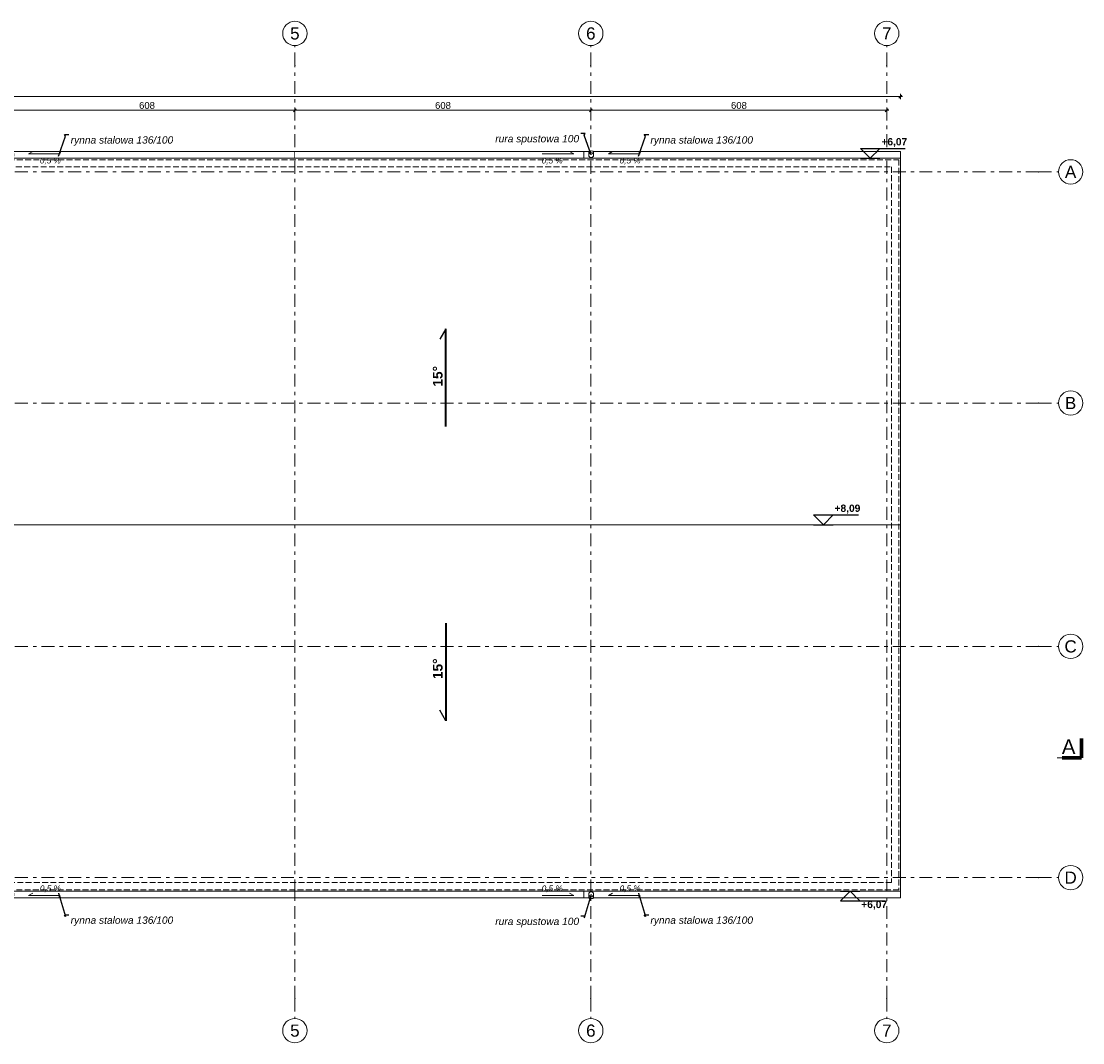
# Model space of a CAD drawing. Header units: millimetres. Extents: x -4051 to 64953, y -6998 to 18715.
# Tile 4 of 7: x 18459 to 40279, y -3143 to 17844. Entities that reach past the tile are written whole.
import ezdxf
from ezdxf.enums import TextEntityAlignment as Align

# ---------------------------------------------------------------- set-up
doc = ezdxf.new("R2010")
doc.units = ezdxf.units.MM
doc.header["$MEASUREMENT"] = 0
for name, pattern in [('Krawędzie ukryte', [170, 120, -50]), ('Kropki i Kreski', [360, 180, -90, 0, -90]), ('Przerywana podwójnie', [546.805537, 264.583325, -105.833328, 70.555556, -105.833328]), ('Wipeout_Contour', [1000, 0, -1000])]:
    doc.linetypes.add(name, pattern=pattern)
for name, color, linetype, lineweight in [('0_Nr_pióra__1', 7, 'Continuous', 13), ('0_Nr_pióra__41', 7, 'Continuous', 15), ('0_Nr_pióra__7', 7, 'Continuous', 13), ('A_OZN_OPIS_Nr_pióra__1', 7, 'Continuous', 13), ('A_OZN_OPIS_Nr_pióra__202', 7, 'Continuous', 40), ('A_OZN_OPIS_Nr_pióra__21', 7, 'Continuous', 25), ('A_WYM_Nr_pióra__1', 7, 'Continuous', 13), ('A_WYM_Nr_pióra__45', 7, 'Continuous', 15), ('A_WYM_Nr_pióra__85', 7, 'Continuous', 13), ('A_ZNACZ_WIDOCZNE_Nr_pióra__205', 7, 'Continuous', 70), ('A_ZNACZ_WIDOCZNE_Nr_pióra__6', 7, 'Continuous', 13), ('A_ZNACZ_WIDOCZNE_Nr_pióra__85', 7, 'Continuous', 13), ('Nowe_A__!OSIE_Nr_pióra__1', 7, 'Continuous', 13), ('Nowe_A__!OSIE_Nr_pióra__4', 7, 'Continuous', 13), ('Nowe_A__!OSIE_Nr_pióra__7', 7, 'Continuous', 13), ('Nowe_A__DACHY_Nr_pióra__92', 7, 'Continuous', 13), ('Nowe_A_OZN_ODNOSNIKI_Nr_pióra__6', 7, 'Continuous', 13), ('Nowe_A_OZN_ODNOSNIKI_Nr_pióra__85', 7, 'Continuous', 13), ('Nowe_A_WN_WYPOSAZENIE_Nr_pióra__2', 7, 'Continuous', 13), ('Nowe_A_WYM_POSADZKI_Nr_pióra__1', 7, 'Continuous', 13), ('Nowe_A_WYM_POSADZKI_Nr_pióra__25', 7, 'Continuous', 25)]:
    doc.layers.add(name, color=color, linetype=linetype, lineweight=lineweight)
for name, color, linetype in [('A_OZN_OPIS', 7, 'Continuous'), ('A_WYM', 7, 'Continuous'), ('A_ZNACZ_WIDOCZNE', 7, 'Continuous'), ('Nowe_A__!OSIE', 7, 'Continuous'), ('Nowe_A__DACHY', 7, 'Continuous'), ('Nowe_A_WN_WYPOSAZENIE', 7, 'Continuous'), ('Nowe_A_WYM_POSADZKI', 7, 'Continuous')]:
    doc.layers.add(name, color=color, linetype=linetype)
doc.styles.add('STYL_AUTOMATYCZNY_1', font='arial.ttf')
doc.styles.add('STYL_AUTOMATYCZNY_2', font='arial.ttf')
doc.styles.add('STYL_AUTOMATYCZNY_3', font='arial.ttf')
doc.styles.add('STYL_AUTOMATYCZNY_5', font='arial.ttf')
doc.dimstyles.new('STYL_AUTOMATYCZNY__1', dxfattribs={"dimtxt": 139.999998, "dimasz": 57, "dimexe": 0.18, "dimexo": 0.0625, "dimgap": 0, "dimtad": 1, "dimtih": 1, "dimtoh": 1, "dimdec": 0, "dimlfac": 0.1, "dimzin": 0, "dimdsep": 46, "dimtxsty": 'STYL_AUTOMATYCZNY_2', "dimblk": 'ARROWHEAD_6', "dimblk1": 'ARROWHEAD_6', "dimblk2": 'ARROWHEAD_6', "dimcen": 0.09, "dimse1": 1, "dimse2": 1, "dimclrd": 7, "dimclre": 7, "dimclrt": 7, "dimadec": 0, "dimazin": 0, "dimtfac": 1, "dimtdec": 4, "dimtmove": 0, "dimatfit": 3, "dimfxl": 0, "dimtolj": 1, "dimtzin": 0, "dimarcsym": 0})
doc.dimstyles.new('STYL_AUTOMATYCZNY__3', dxfattribs={"dimtxt": 0.18, "dimasz": 91.2, "dimexe": 0.18, "dimexo": 0.0625, "dimgap": 0, "dimtad": 0, "dimtih": 1, "dimtoh": 1, "dimdec": 4, "dimzin": 0, "dimdsep": 46, "dimcen": 0.09, "dimadec": 0, "dimazin": 0, "dimtfac": 1, "dimtdec": 4, "dimtmove": 0, "dimatfit": 3, "dimldrblk": 'ARROWHEAD_5', "dimfxl": 0, "dimtolj": 1, "dimtzin": 0, "dimarcsym": 0})

# ---------------------------------------------------------------- blocks, each defined once
blk = doc.blocks.new('Dach_1_1', base_point=(36530, 7500))
at = {"layer": 'Nowe_A__DACHY_Nr_pióra__92', "color": 7, "linetype": 'Continuous', "lineweight": 13, "flags": 128}
for points in [[(-530, 15030), (36530, 15030)], [(-530, 7500), (-530, 15030)], [(36530, 15030), (36530, 7500)]]:
    blk.add_lwpolyline(points, dxfattribs=at)
blk = doc.blocks.new('Dach_2_1', base_point=(-530, 7500))
at = {"layer": 'Nowe_A__DACHY_Nr_pióra__92', "color": 7, "linetype": 'Continuous', "lineweight": 13, "flags": 128}
for points in [[(-530, 7500), (36530, 7500)], [(-530, -30), (-530, 7500)], [(36530, 7500), (36530, -30)], [(36530, -30), (-530, -30)]]:
    blk.add_lwpolyline(points, dxfattribs=at)
blk = doc.blocks.new('Standardowy znacznik osi[2]_1', base_point=(36250, -2643))
at = {"layer": 'Nowe_A__!OSIE_Nr_pióra__4', "color": 7, "linetype": 'Przerywana podwójnie', "lineweight": 13}
for p, q in [((36250, 16940), (36250, 17344)), ((36250, -2239), (36250, 16940)), ((36250, -2239), (36250, -2643))]:
    blk.add_line(p, q, dxfattribs=at)
for p in [(36250, 16940), (36250, 16940), (36250, -2239), (36250, -2239)]:
    blk.add_point(p, dxfattribs=at)
at = {"layer": 'Nowe_A__!OSIE_Nr_pióra__7', "color": 7, "linetype": 'Continuous', "lineweight": 13}
for centre in [(36250, 17594), (36250, -2893)]:
    blk.add_circle(centre, 250, dxfattribs=at)
at = {"layer": 'Nowe_A__!OSIE_Nr_pióra__1', "color": 7, "lineweight": 13, "style": 'STYL_AUTOMATYCZNY_1'}
for tag, p in [('AC_MarkerText_1_1', (36250, 17719)), ('AC_MarkerText_1_0', (36250, -2768))]:
    blk.add_attdef(tag, text='', height=250, dxfattribs=at).set_placement(p, align=Align.TOP_CENTER)
blk = doc.blocks.new('Standardowy znacznik osi[6]_1', base_point=(24083, -2643))
at = {"layer": 'Nowe_A__!OSIE_Nr_pióra__4', "color": 7, "linetype": 'Przerywana podwójnie', "lineweight": 13}
for p, q in [((24083, 16940), (24083, 17344)), ((24083, -2239), (24083, 16940)), ((24083, -2239), (24083, -2643))]:
    blk.add_line(p, q, dxfattribs=at)
for p in [(24083, 16940), (24083, 16940), (24083, -2239), (24083, -2239)]:
    blk.add_point(p, dxfattribs=at)
at = {"layer": 'Nowe_A__!OSIE_Nr_pióra__7', "color": 7, "linetype": 'Continuous', "lineweight": 13}
for centre in [(24083, 17594), (24083, -2893)]:
    blk.add_circle(centre, 250, dxfattribs=at)
at = {"layer": 'Nowe_A__!OSIE_Nr_pióra__1', "color": 7, "lineweight": 13, "style": 'STYL_AUTOMATYCZNY_1'}
for tag, p in [('AC_MarkerText_1_1', (24083, 17719)), ('AC_MarkerText_1_0', (24083, -2768))]:
    blk.add_attdef(tag, text='', height=250, rotation=360, dxfattribs=at).set_placement(p, align=Align.TOP_CENTER)
blk = doc.blocks.new('Standardowy znacznik osi[7]_1', base_point=(30167, -2643))
at = {"layer": 'Nowe_A__!OSIE_Nr_pióra__4', "color": 7, "linetype": 'Przerywana podwójnie', "lineweight": 13}
for p, q in [((30167, 16940), (30167, 17344)), ((30167, -2239), (30167, 16940)), ((30167, -2239), (30167, -2643))]:
    blk.add_line(p, q, dxfattribs=at)
for p in [(30167, 16940), (30167, 16940), (30167, -2239), (30167, -2239)]:
    blk.add_point(p, dxfattribs=at)
at = {"layer": 'Nowe_A__!OSIE_Nr_pióra__7', "color": 7, "linetype": 'Continuous', "lineweight": 13}
for centre in [(30167, 17594), (30167, -2893)]:
    blk.add_circle(centre, 250, dxfattribs=at)
at = {"layer": 'Nowe_A__!OSIE_Nr_pióra__1', "color": 7, "lineweight": 13, "style": 'STYL_AUTOMATYCZNY_1'}
for tag, p in [('AC_MarkerText_1_1', (30167, 17719)), ('AC_MarkerText_1_0', (30167, -2768))]:
    blk.add_attdef(tag, text='', height=250, rotation=360, dxfattribs=at).set_placement(p, align=Align.TOP_CENTER)
blk = doc.blocks.new('Standardowy znacznik osi[8]_1', base_point=(39779, 14750))
at = {"layer": 'Nowe_A__!OSIE_Nr_pióra__4', "color": 7, "linetype": 'Przerywana podwójnie', "lineweight": 13}
for p, q in [((-2045, 14750), (-2449, 14750)), ((39374, 14750), (-2045, 14750)), ((39374, 14750), (39779, 14750))]:
    blk.add_line(p, q, dxfattribs=at)
for p in [(-2045, 14750), (-2045, 14750), (39374, 14750), (39374, 14750)]:
    blk.add_point(p, dxfattribs=at)
at = {"layer": 'Nowe_A__!OSIE_Nr_pióra__7', "color": 7, "linetype": 'Continuous', "lineweight": 13}
for centre in [(-2699, 14750), (40029, 14750)]:
    blk.add_circle(centre, 250, dxfattribs=at)
at = {"layer": 'Nowe_A__!OSIE_Nr_pióra__1', "color": 7, "lineweight": 13, "style": 'STYL_AUTOMATYCZNY_1'}
for tag, p in [('AC_MarkerText_1_1', (-2699, 14875)), ('AC_MarkerText_1_0', (40029, 14875))]:
    blk.add_attdef(tag, text='', height=250, rotation=360, dxfattribs=at).set_placement(p, align=Align.TOP_CENTER)
blk = doc.blocks.new('Standardowy znacznik osi[9]_1', base_point=(39779, 250))
at = {"layer": 'Nowe_A__!OSIE_Nr_pióra__4', "color": 7, "linetype": 'Przerywana podwójnie', "lineweight": 13}
for p, q in [((-2045, 250), (-2449, 250)), ((39374, 250), (-2045, 250)), ((39374, 250), (39779, 250))]:
    blk.add_line(p, q, dxfattribs=at)
for p in [(-2045, 250), (-2045, 250), (39374, 250), (39374, 250)]:
    blk.add_point(p, dxfattribs=at)
at = {"layer": 'Nowe_A__!OSIE_Nr_pióra__7', "color": 7, "linetype": 'Continuous', "lineweight": 13}
for centre in [(-2699, 250), (40029, 250)]:
    blk.add_circle(centre, 250, dxfattribs=at)
at = {"layer": 'Nowe_A__!OSIE_Nr_pióra__1', "color": 7, "lineweight": 13, "style": 'STYL_AUTOMATYCZNY_1'}
for tag, p in [('AC_MarkerText_1_1', (-2699, 375)), ('AC_MarkerText_1_0', (40029, 375))]:
    blk.add_attdef(tag, text='', height=250, dxfattribs=at).set_placement(p, align=Align.TOP_CENTER)
blk = doc.blocks.new('Rynna [Lindab][11]_1', base_point=(24083, 15030))
at = {"color": 254, "linetype": 'Wipeout_Contour', "lineweight": 0, "ltscale": 103617.194376}
blk.add_wipeout([(24083, 15166), (17857, 15166), (17857, 15030), (24083, 15030)], dxfattribs=at).dxf.layer = 'Nowe_A_WN_WYPOSAZENIE'
at = {"layer": 'Nowe_A_WN_WYPOSAZENIE_Nr_pióra__2', "color": 7, "linetype": 'Continuous', "lineweight": 13}
for p, q in [((24083, 15166), (17857, 15166)), ((17857, 15030), (17857, 15166)), ((24083, 15030), (24083, 15166)), ((24083, 15030), (17857, 15030))]:
    blk.add_line(p, q, dxfattribs=at)
blk.add_circle((18257, 15098), 50, dxfattribs=at)
blk = doc.blocks.new('Rynna [Lindab][15]_1', base_point=(36530, 15030))
at = {"color": 254, "linetype": 'Wipeout_Contour', "lineweight": 0, "ltscale": 146265.902184}
blk.add_wipeout([(36530, 15166), (30023, 15166), (30023, 15030), (36530, 15030)], dxfattribs=at).dxf.layer = 'Nowe_A_WN_WYPOSAZENIE'
at = {"layer": 'Nowe_A_WN_WYPOSAZENIE_Nr_pióra__2', "color": 7, "linetype": 'Continuous', "lineweight": 13}
for p, q in [((36530, 15166), (30023, 15166)), ((30023, 15030), (30023, 15166)), ((36530, 15030), (36530, 15166)), ((36530, 15030), (30023, 15030))]:
    blk.add_line(p, q, dxfattribs=at)
blk.add_circle((30173, 15098), 50, dxfattribs=at)
blk = doc.blocks.new('Rynna [Lindab][16]_1', base_point=(24083, 15030))
at = {"color": 254, "linetype": 'Wipeout_Contour', "lineweight": 0, "ltscale": 124060.885563}
blk.add_wipeout([(24083, 15166), (24083, 15030), (30023, 15030), (30023, 15166)], dxfattribs=at).dxf.layer = 'Nowe_A_WN_WYPOSAZENIE'
at = {"layer": 'Nowe_A_WN_WYPOSAZENIE_Nr_pióra__2', "color": 7, "linetype": 'Continuous', "lineweight": 13}
for p, q in [((24083, 15166), (30023, 15166)), ((30023, 15030), (30023, 15166)), ((24083, 15030), (30023, 15030))]:
    blk.add_line(p, q, dxfattribs=at)
blk = doc.blocks.new('Rura spustowa [Lindab][19]_1', base_point=(30173, 15092))
at = {"color": 254, "linetype": 'Wipeout_Contour', "lineweight": 0, "ltscale": 472317.705093}
blk.add_wipeout([(30123, 15092), (30123, 15092), (30133, 15062), (30158, 15044), (30189, 15044), (30214, 15062), (30223, 15092), (30223, 15092), (30223, 15092), (30214, 15121), (30189, 15139), (30158, 15139), (30133, 15121)], dxfattribs=at).dxf.layer = 'Nowe_A_WN_WYPOSAZENIE'
at = {"color": 254, "linetype": 'Wipeout_Contour', "lineweight": 0, "ltscale": 135012.75954}
blk.add_wipeout([(30223, 15092), (30223, 15164), (30123, 15164), (30123, 15092)], dxfattribs=at).dxf.layer = 'Nowe_A_WN_WYPOSAZENIE'
at = {"color": 254, "linetype": 'Wipeout_Contour', "lineweight": 0, "ltscale": 1215698.678861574}
blk.add_wipeout([(30223, 15164), (30223, 15167), (30220, 15170), (30217, 15172), (30212, 15175), (30205, 15177), (30198, 15179), (30190, 15180), (30182, 15181), (30173, 15181), (30165, 15181), (30156, 15180), (30148, 15179), (30141, 15177), (30135, 15175), (30130, 15172), (30126, 15170), (30124, 15167), (30123, 15164), (30124, 15161), (30126, 15158), (30130, 15155), (30135, 15153), (30141, 15151), (30148, 15149), (30156, 15148), (30165, 15147), (30173, 15147), (30182, 15147), (30190, 15148), (30198, 15149), (30205, 15151), (30212, 15153), (30217, 15155), (30220, 15158), (30223, 15161)], dxfattribs=at).dxf.layer = 'Nowe_A_WN_WYPOSAZENIE'
at = {"layer": 'Nowe_A_WN_WYPOSAZENIE_Nr_pióra__2', "color": 7, "linetype": 'Continuous', "lineweight": 13}
for p, q in [((30123, 15092), (30123, 15164)), ((30223, 15092), (30223, 15164))]:
    blk.add_line(p, q, dxfattribs=at)
blk.add_circle((30173, 15092), 50, dxfattribs=at)
blk.add_ellipse((30173, 15164), major_axis=(50, 0), ratio=0.34202, start_param=0, end_param=3.141593, dxfattribs=at)
blk = doc.blocks.new('Rynna [Lindab][20]_1', base_point=(24083, -30))
at = {"color": 254, "linetype": 'Wipeout_Contour', "lineweight": 0, "ltscale": 83881.365862}
blk.add_wipeout([(24083, -166), (24083, -30), (17857, -30), (17857, -166)], dxfattribs=at).dxf.layer = 'Nowe_A_WN_WYPOSAZENIE'
at = {"layer": 'Nowe_A_WN_WYPOSAZENIE_Nr_pióra__2', "color": 7, "linetype": 'Continuous', "lineweight": 13}
for p, q in [((24083, -30), (17857, -30)), ((17857, -30), (17857, -166)), ((24083, -166), (17857, -166)), ((24083, -30), (24083, -166))]:
    blk.add_line(p, q, dxfattribs=at)
blk.add_circle((18257, -98), 50, dxfattribs=at)
blk = doc.blocks.new('Rynna [Lindab][24]_1', base_point=(36530, -30))
at = {"color": 254, "linetype": 'Wipeout_Contour', "lineweight": 0, "ltscale": 133107.507495}
blk.add_wipeout([(36530, -166), (36530, -30), (30023, -30), (30023, -166)], dxfattribs=at).dxf.layer = 'Nowe_A_WN_WYPOSAZENIE'
at = {"layer": 'Nowe_A_WN_WYPOSAZENIE_Nr_pióra__2', "color": 7, "linetype": 'Continuous', "lineweight": 13}
for p, q in [((36530, -30), (30023, -30)), ((30023, -30), (30023, -166)), ((36530, -166), (30023, -166)), ((36530, -30), (36530, -166))]:
    blk.add_line(p, q, dxfattribs=at)
blk.add_circle((30173, -98), 50, dxfattribs=at)
blk = doc.blocks.new('Rynna [Lindab][25]_1', base_point=(24083, -30))
at = {"color": 254, "linetype": 'Wipeout_Contour', "lineweight": 0, "ltscale": 108214.375685}
blk.add_wipeout([(24083, -166), (30023, -166), (30023, -30), (24083, -30)], dxfattribs=at).dxf.layer = 'Nowe_A_WN_WYPOSAZENIE'
at = {"layer": 'Nowe_A_WN_WYPOSAZENIE_Nr_pióra__2', "color": 7, "linetype": 'Continuous', "lineweight": 13}
for p, q in [((24083, -30), (30023, -30)), ((24083, -30), (24083, -166)), ((24083, -166), (30023, -166)), ((30023, -30), (30023, -166))]:
    blk.add_line(p, q, dxfattribs=at)
blk = doc.blocks.new('Rura spustowa [Lindab][28]_1', base_point=(30173, -92))
at = {"color": 254, "linetype": 'Wipeout_Contour', "lineweight": 0, "ltscale": 422428.680527}
blk.add_wipeout([(30123, -92), (30123, -92), (30133, -121), (30158, -140), (30189, -140), (30214, -121), (30223, -92), (30223, -92), (30223, -92), (30214, -63), (30189, -45), (30158, -45), (30133, -63)], dxfattribs=at).dxf.layer = 'Nowe_A_WN_WYPOSAZENIE'
at = {"color": 254, "linetype": 'Wipeout_Contour', "lineweight": 0, "ltscale": 120694.463834}
blk.add_wipeout([(30223, -92), (30123, -92), (30123, -164), (30223, -164)], dxfattribs=at).dxf.layer = 'Nowe_A_WN_WYPOSAZENIE'
at = {"color": 254, "linetype": 'Wipeout_Contour', "lineweight": 0, "ltscale": 1086255.803891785}
blk.add_wipeout([(30223, -164), (30223, -161), (30220, -159), (30217, -156), (30212, -153), (30205, -151), (30198, -150), (30190, -148), (30182, -148), (30173, -147), (30165, -148), (30156, -148), (30148, -150), (30141, -151), (30135, -153), (30130, -156), (30126, -159), (30124, -161), (30123, -164), (30124, -167), (30126, -170), (30130, -173), (30135, -175), (30141, -178), (30148, -179), (30156, -181), (30165, -181), (30173, -182), (30182, -181), (30190, -181), (30198, -179), (30205, -178), (30212, -175), (30217, -173), (30220, -170), (30223, -167)], dxfattribs=at).dxf.layer = 'Nowe_A_WN_WYPOSAZENIE'
at = {"layer": 'Nowe_A_WN_WYPOSAZENIE_Nr_pióra__2', "color": 7, "linetype": 'Continuous', "lineweight": 13}
for p, q in [((30123, -92), (30123, -164)), ((30223, -92), (30223, -164))]:
    blk.add_line(p, q, dxfattribs=at)
blk.add_circle((30173, -92), 50, dxfattribs=at)
blk.add_ellipse((30173, -164), major_axis=(50, 0), ratio=0.34202, start_param=3.141593, end_param=6.283185, dxfattribs=at)
blk = doc.blocks.new('Standardowy znacznik osi[29]_1', base_point=(39779, 10000))
at = {"layer": 'Nowe_A__!OSIE_Nr_pióra__4', "color": 7, "linetype": 'Przerywana podwójnie', "lineweight": 13}
for p, q in [((-2045, 10000), (-2449, 10000)), ((39374, 10000), (-2045, 10000)), ((39374, 10000), (39779, 10000))]:
    blk.add_line(p, q, dxfattribs=at)
for p in [(-2045, 10000), (-2045, 10000), (39374, 10000), (39374, 10000)]:
    blk.add_point(p, dxfattribs=at)
at = {"layer": 'Nowe_A__!OSIE_Nr_pióra__7', "color": 7, "linetype": 'Continuous', "lineweight": 13}
for centre in [(-2699, 10000), (40029, 10000)]:
    blk.add_circle(centre, 250, dxfattribs=at)
at = {"layer": 'Nowe_A__!OSIE_Nr_pióra__1', "color": 7, "lineweight": 13, "style": 'STYL_AUTOMATYCZNY_1'}
for tag, p in [('AC_MarkerText_1_1', (-2699, 10125)), ('AC_MarkerText_1_0', (40029, 10125))]:
    blk.add_attdef(tag, text='', height=250, rotation=360, dxfattribs=at).set_placement(p, align=Align.TOP_CENTER)
blk = doc.blocks.new('Standardowy znacznik osi[30]_1', base_point=(39779, 5000))
at = {"layer": 'Nowe_A__!OSIE_Nr_pióra__4', "color": 7, "linetype": 'Przerywana podwójnie', "lineweight": 13}
for p, q in [((-2045, 5000), (-2449, 5000)), ((39374, 5000), (-2045, 5000)), ((39374, 5000), (39779, 5000))]:
    blk.add_line(p, q, dxfattribs=at)
for p in [(-2045, 5000), (-2045, 5000), (39374, 5000), (39374, 5000)]:
    blk.add_point(p, dxfattribs=at)
at = {"layer": 'Nowe_A__!OSIE_Nr_pióra__7', "color": 7, "linetype": 'Continuous', "lineweight": 13}
for centre in [(-2699, 5000), (40029, 5000)]:
    blk.add_circle(centre, 250, dxfattribs=at)
at = {"layer": 'Nowe_A__!OSIE_Nr_pióra__1', "color": 7, "lineweight": 13, "style": 'STYL_AUTOMATYCZNY_1'}
for tag, p in [('AC_MarkerText_1_1', (-2699, 5125)), ('AC_MarkerText_1_0', (40029, 5125))]:
    blk.add_attdef(tag, text='', height=250, rotation=360, dxfattribs=at).set_placement(p, align=Align.TOP_CENTER)
blk = doc.blocks.new('Linia_2_1', base_point=(27188, 5480))
at = {"layer": 'A_OZN_OPIS_Nr_pióra__202', "color": 7, "linetype": 'Continuous', "lineweight": 40}
blk.add_line((27188, 5480), (27188, 3472), dxfattribs=at)
at = {"layer": 'A_OZN_OPIS_Nr_pióra__21', "color": 7, "linetype": 'Continuous', "lineweight": 25}
blk.add_line((27188, 3472), (27063, 3688), dxfattribs=at)
blk = doc.blocks.new('Linia_4_1', base_point=(27188, 9520))
at = {"layer": 'A_OZN_OPIS_Nr_pióra__202', "color": 7, "linetype": 'Continuous', "lineweight": 40}
blk.add_line((27188, 9520), (27188, 11528), dxfattribs=at)
at = {"layer": 'A_OZN_OPIS_Nr_pióra__21', "color": 7, "linetype": 'Continuous', "lineweight": 25}
blk.add_line((27188, 11528), (27063, 11312), dxfattribs=at)
blk = doc.blocks.new('Polilinia_4_1', base_point=(19262, -119))
at = {"layer": '0_Nr_pióra__1', "color": 7, "linetype": 'Continuous', "lineweight": 13, "flags": 128}
blk.add_lwpolyline([(19262, -119), (18611, -119)], dxfattribs=at)
at = {"layer": '0_Nr_pióra__41', "color": 7, "linetype": 'Continuous', "lineweight": 15}
blk.add_line((18611, -119), (18698, -69), dxfattribs=at)
blk = doc.blocks.new('Polilinia_5_1', base_point=(29168, -119))
at = {"layer": '0_Nr_pióra__1', "color": 7, "linetype": 'Continuous', "lineweight": 13, "flags": 128}
blk.add_lwpolyline([(29168, -119), (29819, -119)], dxfattribs=at)
at = {"layer": '0_Nr_pióra__41', "color": 7, "linetype": 'Continuous', "lineweight": 15}
blk.add_line((29819, -119), (29732, -69), dxfattribs=at)
blk = doc.blocks.new('Polilinia_6_1', base_point=(31179, -119))
at = {"layer": '0_Nr_pióra__1', "color": 7, "linetype": 'Continuous', "lineweight": 13, "flags": 128}
blk.add_lwpolyline([(31179, -119), (30528, -119)], dxfattribs=at)
at = {"layer": '0_Nr_pióra__41', "color": 7, "linetype": 'Continuous', "lineweight": 15}
blk.add_line((30528, -119), (30614, -69), dxfattribs=at)
blk = doc.blocks.new('Polilinia_10_1', base_point=(19262, 15119))
at = {"layer": '0_Nr_pióra__1', "color": 7, "linetype": 'Continuous', "lineweight": 13, "flags": 128}
blk.add_lwpolyline([(19262, 15119), (18611, 15119)], dxfattribs=at)
at = {"layer": '0_Nr_pióra__41', "color": 7, "linetype": 'Continuous', "lineweight": 15}
blk.add_line((18611, 15119), (18698, 15169), dxfattribs=at)
blk = doc.blocks.new('Polilinia_11_1', base_point=(29168, 15119))
at = {"layer": '0_Nr_pióra__1', "color": 7, "linetype": 'Continuous', "lineweight": 13, "flags": 128}
blk.add_lwpolyline([(29168, 15119), (29819, 15119)], dxfattribs=at)
at = {"layer": '0_Nr_pióra__41', "color": 7, "linetype": 'Continuous', "lineweight": 15}
blk.add_line((29819, 15119), (29732, 15169), dxfattribs=at)
blk = doc.blocks.new('Polilinia_12_1', base_point=(31179, 15119))
at = {"layer": '0_Nr_pióra__1', "color": 7, "linetype": 'Continuous', "lineweight": 13, "flags": 128}
blk.add_lwpolyline([(31179, 15119), (30528, 15119)], dxfattribs=at)
at = {"layer": '0_Nr_pióra__41', "color": 7, "linetype": 'Continuous', "lineweight": 15}
blk.add_line((30528, 15119), (30614, 15169), dxfattribs=at)
blk = doc.blocks.new('*D53')
at = {"layer": 'A_WYM_Nr_pióra__45', "color": 7, "linetype": 'Continuous', "lineweight": 15}
for p, q in [((18030, 16045), (17970, 15985)), ((24113, 16045), (24053, 15985))]:
    blk.add_line(p, q, dxfattribs=at)
at = {"layer": 'A_WYM_Nr_pióra__85', "color": 7, "linetype": 'Continuous', "lineweight": 13}
for p, q in [((18000, 15958), (18000, 16071)), ((18000, 16015), (24083, 16015)), ((24083, 15958), (24083, 16071))]:
    blk.add_line(p, q, dxfattribs=at)
at = {"layer": 'A_WYM_Nr_pióra__1', "color": 7, "lineweight": 13, "insert": (20881, 16043), "char_height": 140, "attachment_point": 7, "style": 'STYL_AUTOMATYCZNY_2'}
blk.add_mtext('\\A1;{\\pql;\\fArial|b0|i0|c238|p0;\\W1.000000;608}', dxfattribs=at)
blk = doc.blocks.new('ARROWHEAD_6')
at = {"color": 0, "linetype": 'Continuous', "lineweight": 0}
for p, q in [((0, 0), (-1, 0)), ((-0.5, -0.5), (0.5, 0.5))]:
    blk.add_line(p, q, dxfattribs=at)
blk = doc.blocks.new('*D54')
at = {"layer": 'A_WYM_Nr_pióra__45', "color": 7, "linetype": 'Continuous', "lineweight": 15}
for p, q in [((24113, 16045), (24053, 15985)), ((30197, 16045), (30137, 15985))]:
    blk.add_line(p, q, dxfattribs=at)
at = {"layer": 'A_WYM_Nr_pióra__85', "color": 7, "linetype": 'Continuous', "lineweight": 13}
for p, q in [((24083, 15958), (24083, 16071)), ((24083, 16015), (30167, 16015)), ((30167, 15958), (30167, 16071))]:
    blk.add_line(p, q, dxfattribs=at)
at = {"layer": 'A_WYM_Nr_pióra__1', "color": 7, "lineweight": 13, "insert": (26965, 16043), "char_height": 140, "attachment_point": 7, "style": 'STYL_AUTOMATYCZNY_2'}
blk.add_mtext('\\A1;{\\pql;\\fArial|b0|i0|c238|p0;\\W1.000000;608}', dxfattribs=at)
blk = doc.blocks.new('*D55')
at = {"layer": 'A_WYM_Nr_pióra__45', "color": 7, "linetype": 'Continuous', "lineweight": 15}
for p, q in [((30197, 16045), (30137, 15985)), ((36220, 15985), (36280, 16045))]:
    blk.add_line(p, q, dxfattribs=at)
at = {"layer": 'A_WYM_Nr_pióra__85', "color": 7, "linetype": 'Continuous', "lineweight": 13}
for p, q in [((30167, 15958), (30167, 16071)), ((30167, 16015), (36250, 16015)), ((36250, 15958), (36250, 16071)), ((36250, 16015), (36295, 16015))]:
    blk.add_line(p, q, dxfattribs=at)
at = {"layer": 'A_WYM_Nr_pióra__1', "color": 7, "lineweight": 13, "insert": (33048, 16043), "char_height": 140, "attachment_point": 7, "style": 'STYL_AUTOMATYCZNY_2'}
blk.add_mtext('\\A1;{\\pql;\\fArial|b0|i0|c238|p0;\\W1.000000;608}', dxfattribs=at)
blk = doc.blocks.new('*D59')
at = {"layer": 'A_WYM_Nr_pióra__45', "color": 7, "linetype": 'Continuous', "lineweight": 15}
for p, q in [((-500, 16326), (-560, 16266)), ((36500, 16266), (36560, 16326))]:
    blk.add_line(p, q, dxfattribs=at)
at = {"layer": 'A_WYM_Nr_pióra__85', "color": 7, "linetype": 'Continuous', "lineweight": 13}
for p, q in [((-575, 16296), (-530, 16296)), ((-530, 16240), (-530, 16352)), ((-530, 16296), (36530, 16296)), ((36530, 16240), (36530, 16352)), ((36530, 16296), (36575, 16296))]:
    blk.add_line(p, q, dxfattribs=at)
at = {"layer": 'A_WYM_Nr_pióra__1', "color": 7, "lineweight": 13, "insert": (17760, 16324), "char_height": 140, "attachment_point": 7, "style": 'STYL_AUTOMATYCZNY_2'}
blk.add_mtext('\\A1;{\\pql;\\fArial|b0|i0|c238|p0;\\W1.000000;3\xa0706}', dxfattribs=at)
blk = doc.blocks.new('Koty wysokościowe_2_1', base_point=(34947, 7500))
at = {"layer": 'Nowe_A_WYM_POSADZKI_Nr_pióra__25', "color": 7, "linetype": 'Continuous', "lineweight": 25}
for p, q in [((34947, 7500), (34747, 7700)), ((34747, 7700), (35147, 7700)), ((35147, 7700), (34947, 7500)), ((35147, 7700), (35667, 7700)), ((34747, 7500), (35147, 7500))]:
    blk.add_line(p, q, dxfattribs=at)
at = {"layer": 'Nowe_A_WYM_POSADZKI_Nr_pióra__1', "color": 7, "lineweight": 13, "insert": (35177, 7730), "char_height": 150, "attachment_point": 7, "style": 'STYL_AUTOMATYCZNY_3'}
blk.add_mtext('\\A1;{\\pql;\\fArial|b1|i0|c238|p0;\\W1.000000;+8,09}', dxfattribs=at)
blk = doc.blocks.new('Koty wysokościowe_4_1', base_point=(35910, 15030))
at = {"layer": 'Nowe_A_WYM_POSADZKI_Nr_pióra__25', "color": 7, "linetype": 'Continuous', "lineweight": 25}
for p, q in [((35910, 15030), (35710, 15230)), ((35710, 15230), (36110, 15230)), ((36110, 15230), (35910, 15030)), ((36110, 15230), (36631, 15230)), ((35710, 15030), (36110, 15030))]:
    blk.add_line(p, q, dxfattribs=at)
at = {"layer": 'Nowe_A_WYM_POSADZKI_Nr_pióra__1', "color": 7, "lineweight": 13, "insert": (36140, 15260), "char_height": 150, "attachment_point": 7, "style": 'STYL_AUTOMATYCZNY_3'}
blk.add_mtext('\\A1;{\\pql;\\fArial|b1|i0|c238|p0;\\W1.000000;+6,07}', dxfattribs=at)
blk = doc.blocks.new('Koty wysokościowe_6_1', base_point=(35496, -30))
at = {"layer": 'Nowe_A_WYM_POSADZKI_Nr_pióra__25', "color": 7, "linetype": 'Continuous', "lineweight": 25}
for p, q in [((35496, -30), (35296, -230)), ((35296, -30), (35696, -30)), ((35696, -230), (35496, -30)), ((35296, -230), (35696, -230)), ((35696, -230), (36216, -230))]:
    blk.add_line(p, q, dxfattribs=at)
at = {"layer": 'Nowe_A_WYM_POSADZKI_Nr_pióra__1', "color": 7, "lineweight": 13, "insert": (35726, -410), "char_height": 150, "attachment_point": 7, "style": 'STYL_AUTOMATYCZNY_3'}
blk.add_mtext('\\A1;{\\pql;\\fArial|b1|i0|c238|p0;\\W1.000000;+6,07}', dxfattribs=at)
blk = doc.blocks.new('Płaszczyzna odcinająca_1_1', base_point=(-4051, 2710))
at = {"layer": 'A_ZNACZ_WIDOCZNE_Nr_pióra__205', "color": 7, "linetype": 'Continuous', "lineweight": 70}
for p, q in [((-4051, 2710), (-4051, 3110)), ((40254, 2710), (40254, 3110)), ((-4051, 2710), (-3651, 2710)), ((40254, 2710), (39854, 2710))]:
    blk.add_line(p, q, dxfattribs=at)
at = {"layer": 'A_ZNACZ_WIDOCZNE_Nr_pióra__85', "color": 7, "linetype": 'Kropki i Kreski', "lineweight": 13}
for p, q in [((-3651, 2710), (-3551, 2710)), ((39754, 2710), (39854, 2710))]:
    blk.add_line(p, q, dxfattribs=at)
at = {"layer": 'A_ZNACZ_WIDOCZNE_Nr_pióra__6', "color": 7, "lineweight": 13, "char_height": 300, "style": 'STYL_AUTOMATYCZNY_2'}
for s, insert, attachment_point in [('\\A1;{\\pqr;\\pt0;\\fArial|b0|i0|c238|p0;\\W1.000000;A}', (-3645, 2790), 9), ('\\A1;{\\pql;\\pt0;\\fArial|b0|i0|c238|p0;\\W1.000000;A}', (39848, 2790), 7)]:
    blk.add_mtext(s, dxfattribs=dict(at, insert=insert, attachment_point=attachment_point))
blk = doc.blocks.new('ARROWHEAD_5')
at = {"linetype": 'Continuous', "lineweight": 0}
blk.add_hatch(color=0, dxfattribs=at).paths.add_polyline_path([(-1, 0.2679), (0, 0), (-1, -0.2679)])
at = {"color": 0, "linetype": 'Continuous', "lineweight": 0}
blk.add_line((0, 0), (-1, 0), dxfattribs=at)

msp = doc.modelspace()

# ---------------------------------------------------------------- linework, layer by layer
at = {"layer": '0_Nr_pióra__41', "color": 7, "linetype": 'Krawędzie ukryte', "lineweight": 15}
msp.add_lwpolyline([(-350, 14850), (36350, 14850), (36350, 150), (-350, 150)], close=True, dxfattribs=at)

# ---------------------------------------------------------------- block references
at = {"layer": 'A_OZN_OPIS', "color": 7, "linetype": 'Continuous', "lineweight": 40}
for name, p in [('Linia_4_1', (27187.8, 9519.9)), ('Linia_2_1', (27187.8, 5480.1))]:
    msp.add_blockref(name, p, dxfattribs=at)
at = {"layer": 'A_ZNACZ_WIDOCZNE', "color": 7, "lineweight": 13}
msp.add_blockref('Płaszczyzna odcinająca_1_1', (-4050.8, 2709.6), dxfattribs=at)
at = {"layer": 'Nowe_A__!OSIE', "color": 7, "linetype": 'Continuous', "lineweight": 13}
ref = msp.add_blockref('Standardowy znacznik osi[6]_1', (24083.3, -2643.5), dxfattribs=at)
ref.add_attrib('AC_MarkerText_1', '5', dxfattribs={"layer": 'Nowe_A__!OSIE_Nr_pióra__1', "color": 7, "lineweight": 13, "height": 250, "rotation": 360, "style": 'STYL_AUTOMATYCZNY_1'}).set_placement((24083.3, -2768.5), align=Align.TOP_CENTER)
ref.add_attrib('AC_MarkerText_1_1', '5', dxfattribs={"layer": 'Nowe_A__!OSIE_Nr_pióra__1', "color": 7, "lineweight": 13, "height": 250, "rotation": 360, "style": 'STYL_AUTOMATYCZNY_1'}).set_placement((24083.3, 17719.4), align=Align.TOP_CENTER)
ref = msp.add_blockref('Standardowy znacznik osi[7]_1', (30166.7, -2643.5), dxfattribs=at)
ref.add_attrib('AC_MarkerText_1', '6', dxfattribs={"layer": 'Nowe_A__!OSIE_Nr_pióra__1', "color": 7, "lineweight": 13, "height": 250, "rotation": 360, "style": 'STYL_AUTOMATYCZNY_1'}).set_placement((30166.7, -2768.5), align=Align.TOP_CENTER)
ref.add_attrib('AC_MarkerText_1_1', '6', dxfattribs={"layer": 'Nowe_A__!OSIE_Nr_pióra__1', "color": 7, "lineweight": 13, "height": 250, "rotation": 360, "style": 'STYL_AUTOMATYCZNY_1'}).set_placement((30166.7, 17719.4), align=Align.TOP_CENTER)
ref = msp.add_blockref('Standardowy znacznik osi[2]_1', (36250, -2643.5), dxfattribs=at)
ref.add_attrib('AC_MarkerText_1', '7', dxfattribs={"layer": 'Nowe_A__!OSIE_Nr_pióra__1', "color": 7, "lineweight": 13, "height": 250, "style": 'STYL_AUTOMATYCZNY_1'}).set_placement((36250, -2768.5), align=Align.TOP_CENTER)
ref.add_attrib('AC_MarkerText_1_1', '7', dxfattribs={"layer": 'Nowe_A__!OSIE_Nr_pióra__1', "color": 7, "lineweight": 13, "height": 250, "style": 'STYL_AUTOMATYCZNY_1'}).set_placement((36250, 17719.4), align=Align.TOP_CENTER)
ref = msp.add_blockref('Standardowy znacznik osi[8]_1', (39778.6, 14750), dxfattribs=at)
ref.add_attrib('AC_MarkerText_1', 'A', dxfattribs={"layer": 'Nowe_A__!OSIE_Nr_pióra__1', "color": 7, "lineweight": 13, "height": 250, "rotation": 360, "style": 'STYL_AUTOMATYCZNY_1'}).set_placement((40028.6, 14875), align=Align.TOP_CENTER)
ref.add_attrib('AC_MarkerText_1_1', 'A', dxfattribs={"layer": 'Nowe_A__!OSIE_Nr_pióra__1', "color": 7, "lineweight": 13, "height": 250, "rotation": 360, "style": 'STYL_AUTOMATYCZNY_1'}).set_placement((-2699.2, 14875), align=Align.TOP_CENTER)
ref = msp.add_blockref('Standardowy znacznik osi[29]_1', (39778.6, 10000), dxfattribs=at)
ref.add_attrib('AC_MarkerText_1', 'B', dxfattribs={"layer": 'Nowe_A__!OSIE_Nr_pióra__1', "color": 7, "lineweight": 13, "height": 250, "rotation": 360, "style": 'STYL_AUTOMATYCZNY_1'}).set_placement((40028.6, 10125), align=Align.TOP_CENTER)
ref.add_attrib('AC_MarkerText_1_1', 'B', dxfattribs={"layer": 'Nowe_A__!OSIE_Nr_pióra__1', "color": 7, "lineweight": 13, "height": 250, "rotation": 360, "style": 'STYL_AUTOMATYCZNY_1'}).set_placement((-2699.2, 10125), align=Align.TOP_CENTER)
ref = msp.add_blockref('Standardowy znacznik osi[30]_1', (39778.6, 5000), dxfattribs=at)
ref.add_attrib('AC_MarkerText_1', 'C', dxfattribs={"layer": 'Nowe_A__!OSIE_Nr_pióra__1', "color": 7, "lineweight": 13, "height": 250, "rotation": 360, "style": 'STYL_AUTOMATYCZNY_1'}).set_placement((40028.6, 5125), align=Align.TOP_CENTER)
ref.add_attrib('AC_MarkerText_1_1', 'C', dxfattribs={"layer": 'Nowe_A__!OSIE_Nr_pióra__1', "color": 7, "lineweight": 13, "height": 250, "rotation": 360, "style": 'STYL_AUTOMATYCZNY_1'}).set_placement((-2699.2, 5125), align=Align.TOP_CENTER)
ref = msp.add_blockref('Standardowy znacznik osi[9]_1', (39778.6, 250), dxfattribs=at)
ref.add_attrib('AC_MarkerText_1', 'D', dxfattribs={"layer": 'Nowe_A__!OSIE_Nr_pióra__1', "color": 7, "lineweight": 13, "height": 250, "style": 'STYL_AUTOMATYCZNY_1'}).set_placement((40028.6, 375), align=Align.TOP_CENTER)
ref.add_attrib('AC_MarkerText_1_1', 'D', dxfattribs={"layer": 'Nowe_A__!OSIE_Nr_pióra__1', "color": 7, "lineweight": 13, "height": 250, "style": 'STYL_AUTOMATYCZNY_1'}).set_placement((-2699.2, 375), align=Align.TOP_CENTER)
at = {"layer": 'Nowe_A__DACHY', "color": 7, "linetype": 'Continuous', "lineweight": 13}
for name, p in [('Dach_1_1', (36530, 7500)), ('Dach_2_1', (-530, 7500))]:
    msp.add_blockref(name, p, dxfattribs=at)
at = {"layer": 'Nowe_A_WYM_POSADZKI', "color": 7, "lineweight": 25}
msp.add_blockref('Koty wysokościowe_2_1', (34946.8, 7500), dxfattribs=at)

# ---------------------------------------------------------------- texts
at = {"layer": '0_Nr_pióra__7', "color": 7, "linetype": 'Continuous', "lineweight": 13, "char_height": 200, "attachment_point": 8, "rotation": 90, "style": 'STYL_AUTOMATYCZNY_1'}
for insert in [(27122.5, 10550), (27122.5, 4541)]:
    msp.add_mtext('\\A1;{\\pqc;\\fArial|b1|i0|c238|p0;\\W1.000000;15°}', dxfattribs=dict(at, insert=insert))
at = {"layer": 'Nowe_A_OZN_ODNOSNIKI_Nr_pióra__6', "color": 7, "linetype": 'Continuous', "lineweight": 13, "char_height": 150, "style": 'STYL_AUTOMATYCZNY_5'}
for s, insert, attachment_point in [('\\A1;{\\pql;\\fArial|b0|i1|c238|p0;\\W1.000000;rynna stalowa 136/100}', (19475.3, 15480.7), 1), ('\\A1;{\\pqr;\\fArial|b0|i1|c238|p0;\\W1.000000;r\\fArial|b0|i1|c238|p0;\\W1.000000;ura spustowa\\fArial|b0|i1|c238|p0;\\W1.000000; 100}', (29926.1, 15506), 3), ('\\A1;{\\pql;\\fArial|b0|i1|c238|p0;\\W1.000000;rynna stalowa 136/100}', (31392, 15480.7), 1), ('\\A1;{\\pql;\\fArial|b0|i1|c238|p0;\\W1.000000;rynna stalowa 136/100}', (19475.3, -549.3), 1), ('\\A1;{\\pqr;\\fArial|b0|i1|c238|p0;\\W1.000000;r\\fArial|b0|i1|c238|p0;\\W1.000000;ura spustowa\\fArial|b0|i1|c238|p0;\\W1.000000; 100}', (29926.1, -574.5), 3), ('\\A1;{\\pql;\\fArial|b0|i1|c238|p0;\\W1.000000;rynna stalowa 136/100}', (31392, -549.3), 1)]:
    msp.add_mtext(s, dxfattribs=dict(at, insert=insert, attachment_point=attachment_point))

# ---------------------------------------------------------------- dimensions: what is measured, and where the dimension line sits
at = {"layer": 'A_WYM', "color": 7, "linetype": 'Continuous', "lineweight": 13}
for base, p1, p2, picture, middle in [((24083.3, 16014.7), (18000, 17594.4), (24083.3, 17594.4), '*D53', (21041.3, 16112.7)), ((30166.7, 16014.7), (24083.3, 17594.4), (30166.7, 17594.4), '*D54', (27124.6, 16112.7)), ((36250, 16014.7), (30166.7, 17594.4), (36250, 17594.4), '*D55', (33208, 16112.7))]:
    dim = msp.add_linear_dim(base=base, p1=p1, p2=p2, dimstyle='STYL_AUTOMATYCZNY__1', dxfattribs=at)
    dim.commit()
    dim.dimension.update_dxf_attribs({"geometry": picture, "text_midpoint": middle, "dimtype": 160})

# ---------------------------------------------------------------- next in the draw order: block references
at = {"layer": 'Nowe_A_WN_WYPOSAZENIE', "color": 7, "linetype": 'Continuous', "lineweight": 13}
for name, p in [('Rynna [Lindab][11]_1', (24083.3, 15030)), ('Rynna [Lindab][15]_1', (36530, 15030)), ('Rynna [Lindab][20]_1', (24083.3, -30)), ('Rynna [Lindab][24]_1', (36530, -30))]:
    msp.add_blockref(name, p, dxfattribs=at)

# ---------------------------------------------------------------- next in the draw order: block references
at = {"color": 7, "linetype": 'Continuous', "lineweight": 13}
for name, p in [('Polilinia_10_1', (19262.4, 15119.5)), ('Polilinia_12_1', (31179.1, 15119.5)), ('Polilinia_4_1', (19262.4, -119.5)), ('Polilinia_6_1', (31179.1, -119.5))]:
    msp.add_blockref(name, p, dxfattribs=at)
at = {"layer": 'Nowe_A_WN_WYPOSAZENIE', "color": 7, "linetype": 'Continuous', "lineweight": 13}
for name, p in [('Rynna [Lindab][16]_1', (24083.3, 15030)), ('Rynna [Lindab][25]_1', (24083.3, -30))]:
    msp.add_blockref(name, p, dxfattribs=at)
at = {"layer": 'Nowe_A_WYM_POSADZKI', "color": 7, "lineweight": 25}
for name, p in [('Koty wysokościowe_4_1', (35910, 15030)), ('Koty wysokościowe_6_1', (35495.9, -30))]:
    msp.add_blockref(name, p, dxfattribs=at)

# ---------------------------------------------------------------- next in the draw order: texts
at = {"layer": 'A_OZN_OPIS_Nr_pióra__1', "color": 7, "linetype": 'Continuous', "lineweight": 13, "char_height": 120, "attachment_point": 9, "style": 'STYL_AUTOMATYCZNY_5'}
for insert in [(19271.8, 14900.2), (31188.5, 14900.2), (19271.8, -54), (31188.5, -54)]:
    msp.add_mtext('\\A1;{\\pqr;\\fArial|b0|i1|c238|p0;\\W1.000000;0,5 %}', dxfattribs=dict(at, insert=insert))

# ---------------------------------------------------------------- next in the draw order: leaders
at = {"layer": 'Nowe_A_OZN_ODNOSNIKI_Nr_pióra__85', "color": 7, "linetype": 'Continuous', "lineweight": 13, "annotation_type": 0, "has_hookline": 1, "hookline_direction": 0, "text_width": 2101.3}
for points in [[(19228.1, 15072.8), (19370.9, 15480.7), (19348.1, 15515), (19439.3, 15515)], [(31144.8, 15072.8), (31287.6, 15480.7), (31264.8, 15515), (31356, 15515)], [(19228.1, -72.8), (19370.9, -549.3), (19348.1, -515), (19439.3, -515)], [(31144.8, -72.8), (31287.6, -549.3), (31264.8, -515), (31356, -515)]]:
    msp.add_leader(points, dimstyle='STYL_AUTOMATYCZNY__3', dxfattribs=at)

# ---------------------------------------------------------------- next in the draw order: block references
at = {"color": 7, "linetype": 'Continuous', "lineweight": 13}
for name, p in [('Polilinia_11_1', (29167.6, 15119.5)), ('Polilinia_5_1', (29167.6, -119.5))]:
    msp.add_blockref(name, p, dxfattribs=at)
at = {"layer": 'Nowe_A_WN_WYPOSAZENIE', "color": 7, "linetype": 'Continuous', "lineweight": 13}
for name, p in [('Rura spustowa [Lindab][19]_1', (30173.3, 15091.5)), ('Rura spustowa [Lindab][28]_1', (30173.3, -92.1))]:
    msp.add_blockref(name, p, dxfattribs=at)

# ---------------------------------------------------------------- next in the draw order: texts
at = {"layer": 'A_OZN_OPIS_Nr_pióra__1', "color": 7, "linetype": 'Continuous', "lineweight": 13, "char_height": 120, "attachment_point": 7, "style": 'STYL_AUTOMATYCZNY_5'}
for insert in [(29158.2, 14900.2), (29158.2, -54)]:
    msp.add_mtext('\\A1;{\\pql;\\fArial|b0|i1|c238|p0;\\W1.000000;0,5 %}', dxfattribs=dict(at, insert=insert))

# ---------------------------------------------------------------- next in the draw order: linework, layer by layer
at = {"layer": '0_Nr_pióra__41', "color": 7, "linetype": 'Krawędzie ukryte', "lineweight": 15}
msp.add_lwpolyline([(-500, 15000), (36500, 15000), (36500, 0), (-500, 0)], close=True, dxfattribs=at)

# ---------------------------------------------------------------- next in the draw order: dimensions: what is measured, and where the dimension line sits
at = {"layer": 'A_WYM', "color": 7, "linetype": 'Continuous', "lineweight": 13}
dim = msp.add_linear_dim(base=(36530, 16296.1), p1=(-530, 15030), p2=(36530, 15030), dimstyle='STYL_AUTOMATYCZNY__1', dxfattribs=at)
dim.commit()
dim.dimension.update_dxf_attribs({"geometry": '*D59', "text_midpoint": (17999.9, 16394.1), "dimtype": 160})

# ---------------------------------------------------------------- next in the draw order: leaders
at = {"layer": 'Nowe_A_OZN_ODNOSNIKI_Nr_pióra__85', "color": 7, "linetype": 'Continuous', "lineweight": 13, "annotation_type": 0, "has_hookline": 1, "hookline_direction": 1, "text_width": 1735.5}
for points in [[(30173.3, 15098), (30030.5, 15506), (30053.3, 15540.2), (29962.1, 15540.2)], [(30173.3, -98), (30030.5, -574.5), (30053.3, -540.2), (29962.1, -540.2)]]:
    msp.add_leader(points, dimstyle='STYL_AUTOMATYCZNY__3', dxfattribs=at)

doc.saveas('drawing.dxf')
